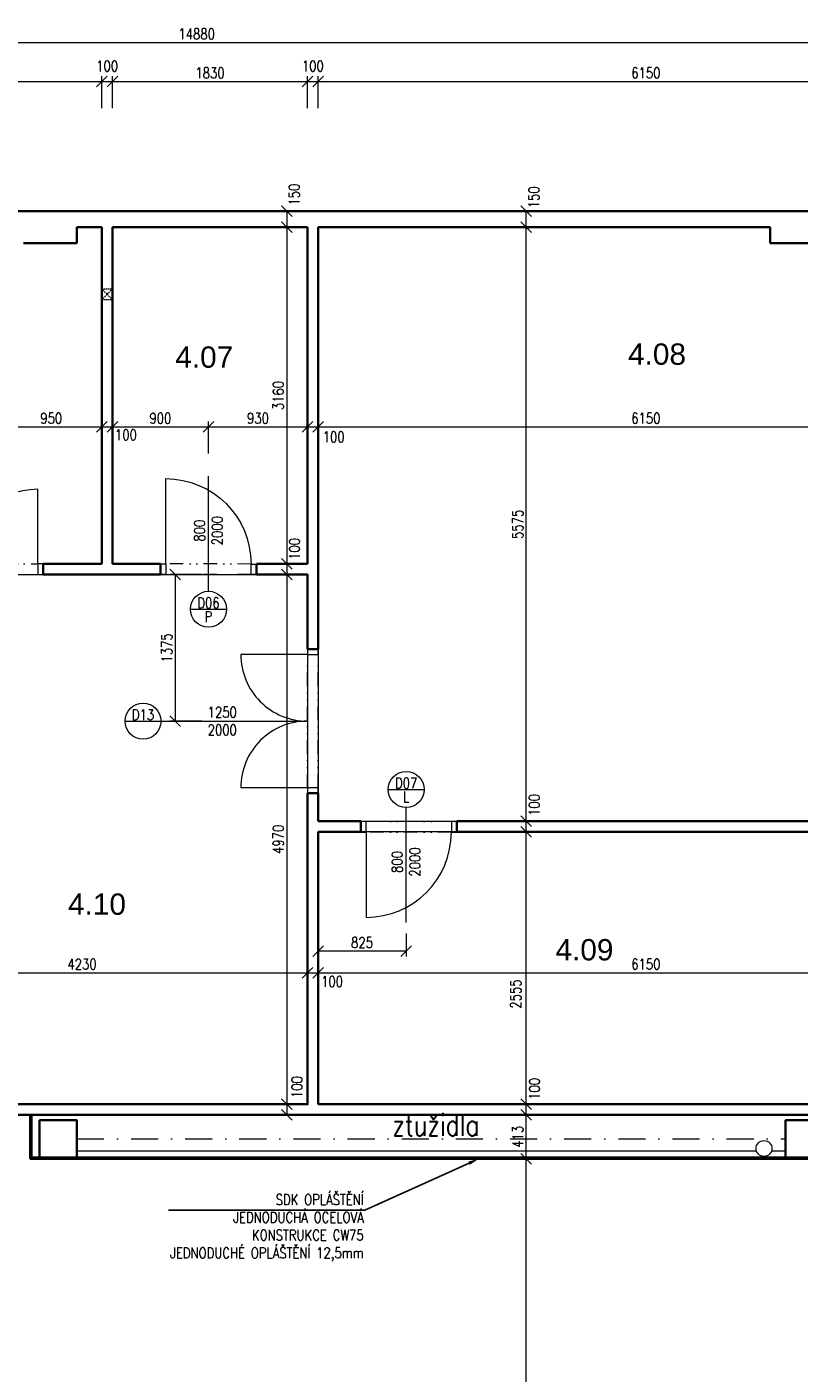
# Model space of a CAD drawing. Header units: millimetres. Extents: x -485339 to 350584, y -1189936 to 0.
# Tile 99 of 256: x -68758 to -61512, y -1149359 to -1136727. Entities that reach past the tile are written whole.
import ezdxf
from ezdxf import colors
from ezdxf.entities.mleader import LeaderData, LeaderLine
from ezdxf.enums import TextEntityAlignment as Align
from ezdxf.math import Vec2, Vec3

# ---------------------------------------------------------------- set-up
doc = ezdxf.new("R2010")
doc.units = ezdxf.units.MM
doc.header["$LTSCALE"] = 10
for name, pattern in [('DASHDOT', [25.4, 12.7, -6.35, 0, -6.35]), ('DASHED', [19.05, 12.7, -6.35]), ('DĚLICÍ2', [15.875, 6.35, -3.175, 0, -3.175, 0, -3.175])]:
    doc.linetypes.add(name, pattern=pattern)
doc.layers.get('Defpoints').update_dxf_attribs({"color": 201})
for name, color, linetype, lineweight in [('1VZT', 150, 'DASHED', 18), ('N_dveře', 10, 'Continuous', 18), ('N_popis', 10, 'Continuous', 18), ('N_popis_otvory', 10, 'Continuous', 18), ('N_čáry_obrys', 10, 'Continuous', 35), ('N_čáry_plné', 10, 'Continuous', 18), ('St__otvory_dveře', 40, 'Continuous', 18), ('St_kóty', 132, 'Continuous', 18), ('St_plocha_místnosti', 250, 'Continuous', 18), ('St_čáry_obrys', 5, 'Continuous', 35), ('St_čáry_osy', 250, 'DASHDOT', 18), ('St_čáry_plné', 250, 'Continuous', 18), ('ZTI_ST_kanalda', 234, 'Continuous', 18)]:
    doc.layers.add(name, color=color, linetype=linetype, lineweight=lineweight)
doc.layers.add('St_plocha_místn', color=140, linetype='Continuous', lineweight=18, plot=False)
doc.styles.add('Andy', font='arial.ttf')
doc.styles.get("Standard").update_dxf_attribs({"font": 'simplex.shx', "width": 0.8})
doc.dimstyles.new('stavebníM50 vnitřní', dxfattribs={"dimtxt": 100, "dimasz": 100, "dimexe": 50, "dimexo": 100, "dimgap": 30, "dimtad": 1, "dimdec": 0, "dimtxsty": 'Standard', "dimblk": 'OBLIQUE', "dimcen": 2.5, "dimclrd": 256, "dimclre": 256, "dimclrt": 256, "dimadec": 0, "dimazin": 0, "dimtfac": 1, "dimtdec": 0, "dimtmove": 2, "dimatfit": 2, "dimldrblk": 'OBLIQUE', "dimfxl": 250, "dimfxlon": 1, "dimlwd": -1, "dimlwe": -1, "dimarcsym": 0})

# ---------------------------------------------------------------- blocks, each defined once
blk = doc.blocks.new('G$CC1796412')
at = {"layer": 'St__otvory_dveře', "color": 0, "ltscale": 2}
blk.add_lwpolyline([(850, 1), (850, 801)], dxfattribs=at)
at = {"layer": 'St__otvory_dveře', "ltscale": 2}
for points in [[(50, 0), (0, 0), (0, -100), (50, -100)], [(900, 1), (850, 1), (850, -99), (900, -99)]]:
    blk.add_lwpolyline(points, close=True, dxfattribs=at)
at = {"layer": 'St__otvory_dveře', "linetype": 'DĚLICÍ2', "ltscale": 2}
for points in [[(50, 0), (850, 1)], [(50, -100), (850, -99)]]:
    blk.add_lwpolyline(points, dxfattribs=at)
at = {"layer": 'St__otvory_dveře', "color": 0, "ltscale": 2}
blk.add_arc((850, 1), 800, 90, 180, dxfattribs=at)
blk = doc.blocks.new('G$CB4A84410')
at = {"layer": 'St__otvory_dveře', "ltscale": 2}
for points in [[(100, -50), (100, 0), (0, 0), (0, -50)], [(101, -800), (101, -750), (1, -750), (1, -800)]]:
    blk.add_lwpolyline(points, close=True, dxfattribs=at)
at = {"layer": 'St__otvory_dveře', "linetype": 'DĚLICÍ2', "ltscale": 2}
for points in [[(0, -50), (1, -750)], [(100, -50), (101, -750)]]:
    blk.add_lwpolyline(points, dxfattribs=at)
at = {"layer": 'St__otvory_dveře', "color": 0, "ltscale": 2}
blk.add_lwpolyline([(101, -750), (801, -750)], dxfattribs=at)
blk.add_arc((101, -750), 700, 0, 90, dxfattribs=at)
blk = doc.blocks.new('G$CCBB459BE')
at = {"layer": 'St__otvory_dveře', "color": 0, "ltscale": 2}
for points in [[(50, 101), (50, 726)], [(1300, 101), (1300, 726)]]:
    blk.add_lwpolyline(points, dxfattribs=at)
at = {"layer": 'St__otvory_dveře', "ltscale": 2}
for points in [[(50, 100), (0, 100), (0, 0), (50, 0)], [(1350, 101), (1300, 101), (1300, 1), (1350, 1)]]:
    blk.add_lwpolyline(points, close=True, dxfattribs=at)
at = {"layer": 'St__otvory_dveře', "linetype": 'DĚLICÍ2', "ltscale": 2}
for points in [[(50, 100), (1300, 101)], [(50, 0), (1300, 1)]]:
    blk.add_lwpolyline(points, dxfattribs=at)
at = {"layer": 'St__otvory_dveře', "color": 0, "ltscale": 2}
for centre, start, end in [((50, 101), 359.9631, 90), ((1300, 101), 90, 180.0369)]:
    blk.add_arc(centre, 625, start, end, dxfattribs=at)
blk = doc.blocks.new('_OBLIQUE')
at = {"color": 0, "linetype": 'ByBlock'}
blk.add_line((-0.5, -0.5), (0.5, 0.5), dxfattribs=at)
blk = doc.blocks.new('*D6544')
at = {"layer": 'Defpoints', "color": 0}
for p in [(-68055, -1137239), (-70355, -1137895), (-68055, -1137895)]:
    blk.add_point(p, dxfattribs=at)
at = {"layer": 'St_kóty'}
for p, q in [((-70355, -1137489), (-70355, -1137189)), ((-70355, -1137239), (-68055, -1137239)), ((-68055, -1137489), (-68055, -1137189))]:
    blk.add_line(p, q, dxfattribs=at)
at = {"layer": 'St_kóty', "linetype": 'ByBlock', "xscale": 100, "yscale": 100, "zscale": 100, "rotation": 180}
blk.add_blockref('_OBLIQUE', (-70355, -1137239), dxfattribs=at)
at = {"layer": 'St_kóty', "linetype": 'ByBlock', "xscale": 100, "yscale": 100, "zscale": 100}
blk.add_blockref('_OBLIQUE', (-68055, -1137239), dxfattribs=at)
at = {"layer": 'St_kóty', "insert": (-69205, -1137159), "char_height": 100, "attachment_point": 5}
blk.add_mtext('2300', dxfattribs=at)
blk = doc.blocks.new('*D6545')
at = {"layer": 'Defpoints', "color": 0}
for p in [(-67955, -1137239), (-68055, -1137895), (-67955, -1137895)]:
    blk.add_point(p, dxfattribs=at)
at = {"layer": 'St_kóty'}
for p, q in [((-68055, -1137489), (-68055, -1137189)), ((-68055, -1137239), (-67955, -1137239)), ((-67955, -1137489), (-67955, -1137189))]:
    blk.add_line(p, q, dxfattribs=at)
at = {"layer": 'St_kóty', "linetype": 'ByBlock', "xscale": 100, "yscale": 100, "zscale": 100, "rotation": 180}
blk.add_blockref('_OBLIQUE', (-68055, -1137239), dxfattribs=at)
at = {"layer": 'St_kóty', "linetype": 'ByBlock', "xscale": 100, "yscale": 100, "zscale": 100}
blk.add_blockref('_OBLIQUE', (-67955, -1137239), dxfattribs=at)
at = {"layer": 'St_kóty', "insert": (-68005, -1137094), "char_height": 100, "attachment_point": 5}
blk.add_mtext('100', dxfattribs=at)
blk = doc.blocks.new('*D6546')
at = {"layer": 'Defpoints', "color": 0}
for p in [(-66125, -1137239), (-67955, -1137895), (-66125, -1137895)]:
    blk.add_point(p, dxfattribs=at)
at = {"layer": 'St_kóty'}
for p, q in [((-67955, -1137489), (-67955, -1137189)), ((-67955, -1137239), (-66125, -1137239)), ((-66125, -1137489), (-66125, -1137189))]:
    blk.add_line(p, q, dxfattribs=at)
at = {"layer": 'St_kóty', "linetype": 'ByBlock', "xscale": 100, "yscale": 100, "zscale": 100, "rotation": 180}
blk.add_blockref('_OBLIQUE', (-67955, -1137239), dxfattribs=at)
at = {"layer": 'St_kóty', "linetype": 'ByBlock', "xscale": 100, "yscale": 100, "zscale": 100}
blk.add_blockref('_OBLIQUE', (-66125, -1137239), dxfattribs=at)
at = {"layer": 'St_kóty', "insert": (-67040, -1137159), "char_height": 100, "attachment_point": 5}
blk.add_mtext('1830', dxfattribs=at)
blk = doc.blocks.new('*D6547')
at = {"layer": 'Defpoints', "color": 0}
for p in [(-66025, -1137239), (-66125, -1137895), (-66025, -1137895)]:
    blk.add_point(p, dxfattribs=at)
at = {"layer": 'St_kóty'}
for p, q in [((-66125, -1137489), (-66125, -1137189)), ((-66125, -1137239), (-66025, -1137239)), ((-66025, -1137489), (-66025, -1137189))]:
    blk.add_line(p, q, dxfattribs=at)
at = {"layer": 'St_kóty', "linetype": 'ByBlock', "xscale": 100, "yscale": 100, "zscale": 100, "rotation": 180}
blk.add_blockref('_OBLIQUE', (-66125, -1137239), dxfattribs=at)
at = {"layer": 'St_kóty', "linetype": 'ByBlock', "xscale": 100, "yscale": 100, "zscale": 100}
blk.add_blockref('_OBLIQUE', (-66025, -1137239), dxfattribs=at)
at = {"layer": 'St_kóty', "insert": (-66075, -1137094), "char_height": 100, "attachment_point": 5}
blk.add_mtext('100', dxfattribs=at)
blk = doc.blocks.new('*D6548')
at = {"layer": 'Defpoints', "color": 0}
for p in [(-59875, -1137239), (-66025, -1137895), (-59875, -1137895)]:
    blk.add_point(p, dxfattribs=at)
at = {"layer": 'St_kóty'}
for p, q in [((-66025, -1137489), (-66025, -1137189)), ((-66025, -1137239), (-59875, -1137239)), ((-59875, -1137489), (-59875, -1137189))]:
    blk.add_line(p, q, dxfattribs=at)
at = {"layer": 'St_kóty', "linetype": 'ByBlock', "xscale": 100, "yscale": 100, "zscale": 100, "rotation": 180}
blk.add_blockref('_OBLIQUE', (-66025, -1137239), dxfattribs=at)
at = {"layer": 'St_kóty', "linetype": 'ByBlock', "xscale": 100, "yscale": 100, "zscale": 100}
blk.add_blockref('_OBLIQUE', (-59875, -1137239), dxfattribs=at)
at = {"layer": 'St_kóty', "insert": (-62950, -1137159), "char_height": 100, "attachment_point": 5}
blk.add_mtext('6150', dxfattribs=at)
blk = doc.blocks.new('*D6557')
at = {"layer": 'Defpoints', "color": 0}
for p in [(-59725, -1136873), (-74605, -1138141), (-59725, -1138141)]:
    blk.add_point(p, dxfattribs=at)
at = {"layer": 'St_kóty'}
for p, q in [((-74605, -1137123), (-74605, -1136823)), ((-74605, -1136873), (-59725, -1136873)), ((-59725, -1137123), (-59725, -1136823))]:
    blk.add_line(p, q, dxfattribs=at)
at = {"layer": 'St_kóty', "linetype": 'ByBlock', "xscale": 100, "yscale": 100, "zscale": 100, "rotation": 180}
blk.add_blockref('_OBLIQUE', (-74605, -1136873), dxfattribs=at)
at = {"layer": 'St_kóty', "linetype": 'ByBlock', "xscale": 100, "yscale": 100, "zscale": 100}
blk.add_blockref('_OBLIQUE', (-59725, -1136873), dxfattribs=at)
at = {"layer": 'St_kóty', "insert": (-67165, -1136793), "char_height": 100, "attachment_point": 5}
blk.add_mtext('14880', dxfattribs=at)
blk = doc.blocks.new('*D6596')
at = {"layer": 'Defpoints', "color": 0}
for p in [(-68055, -1140479), (-69005, -1140942), (-68055, -1141766)]:
    blk.add_point(p, dxfattribs=at)
at = {"layer": 'St_kóty'}
for p, q in [((-69005, -1140729), (-69005, -1140429)), ((-69005, -1140479), (-68055, -1140479)), ((-68055, -1140729), (-68055, -1140429))]:
    blk.add_line(p, q, dxfattribs=at)
at = {"layer": 'St_kóty', "linetype": 'ByBlock', "xscale": 100, "yscale": 100, "zscale": 100, "rotation": 180}
blk.add_blockref('_OBLIQUE', (-69005, -1140479), dxfattribs=at)
at = {"layer": 'St_kóty', "linetype": 'ByBlock', "xscale": 100, "yscale": 100, "zscale": 100}
blk.add_blockref('_OBLIQUE', (-68055, -1140479), dxfattribs=at)
at = {"layer": 'St_kóty', "insert": (-68530, -1140399), "char_height": 100, "attachment_point": 5}
blk.add_mtext('950', dxfattribs=at)
blk = doc.blocks.new('*D6597')
at = {"layer": 'Defpoints', "color": 0}
for p in [(-67955, -1140479), (-68055, -1141766), (-67955, -1141766)]:
    blk.add_point(p, dxfattribs=at)
at = {"layer": 'St_kóty'}
for p, q in [((-68055, -1140729), (-68055, -1140429)), ((-68055, -1140479), (-67955, -1140479)), ((-67955, -1140729), (-67955, -1140429))]:
    blk.add_line(p, q, dxfattribs=at)
at = {"layer": 'St_kóty', "linetype": 'ByBlock', "xscale": 100, "yscale": 100, "zscale": 100, "rotation": 180}
blk.add_blockref('_OBLIQUE', (-68055, -1140479), dxfattribs=at)
at = {"layer": 'St_kóty', "linetype": 'ByBlock', "xscale": 100, "yscale": 100, "zscale": 100}
blk.add_blockref('_OBLIQUE', (-67955, -1140479), dxfattribs=at)
at = {"layer": 'St_kóty', "insert": (-67829, -1140555), "char_height": 100, "attachment_point": 5}
blk.add_mtext('100', dxfattribs=at)
blk = doc.blocks.new('*D6598')
at = {"layer": 'Defpoints', "color": 0}
for p in [(-67055, -1140479), (-67055, -1140942), (-67955, -1141766)]:
    blk.add_point(p, dxfattribs=at)
at = {"layer": 'St_kóty'}
for p, q in [((-67955, -1140729), (-67955, -1140429)), ((-67955, -1140479), (-67055, -1140479)), ((-67055, -1140729), (-67055, -1140429))]:
    blk.add_line(p, q, dxfattribs=at)
at = {"layer": 'St_kóty', "linetype": 'ByBlock', "xscale": 100, "yscale": 100, "zscale": 100, "rotation": 180}
blk.add_blockref('_OBLIQUE', (-67955, -1140479), dxfattribs=at)
at = {"layer": 'St_kóty', "linetype": 'ByBlock', "xscale": 100, "yscale": 100, "zscale": 100}
blk.add_blockref('_OBLIQUE', (-67055, -1140479), dxfattribs=at)
at = {"layer": 'St_kóty', "insert": (-67505, -1140399), "char_height": 100, "attachment_point": 5}
blk.add_mtext('900', dxfattribs=at)
blk = doc.blocks.new('*D6599')
at = {"layer": 'Defpoints', "color": 0}
for p in [(-66125, -1140479), (-67055, -1140942), (-66125, -1141766)]:
    blk.add_point(p, dxfattribs=at)
at = {"layer": 'St_kóty'}
for p, q in [((-67055, -1140729), (-67055, -1140429)), ((-67055, -1140479), (-66125, -1140479)), ((-66125, -1140729), (-66125, -1140429))]:
    blk.add_line(p, q, dxfattribs=at)
at = {"layer": 'St_kóty', "linetype": 'ByBlock', "xscale": 100, "yscale": 100, "zscale": 100, "rotation": 180}
blk.add_blockref('_OBLIQUE', (-67055, -1140479), dxfattribs=at)
at = {"layer": 'St_kóty', "linetype": 'ByBlock', "xscale": 100, "yscale": 100, "zscale": 100}
blk.add_blockref('_OBLIQUE', (-66125, -1140479), dxfattribs=at)
at = {"layer": 'St_kóty', "insert": (-66590, -1140399), "char_height": 100, "attachment_point": 5}
blk.add_mtext('930', dxfattribs=at)
blk = doc.blocks.new('*D6600')
at = {"layer": 'Defpoints', "color": 0}
for p in [(-66025, -1140479), (-66125, -1141766), (-66025, -1141766)]:
    blk.add_point(p, dxfattribs=at)
at = {"layer": 'St_kóty'}
for p, q in [((-66125, -1140729), (-66125, -1140429)), ((-66125, -1140479), (-66025, -1140479)), ((-66025, -1140729), (-66025, -1140429))]:
    blk.add_line(p, q, dxfattribs=at)
at = {"layer": 'St_kóty', "linetype": 'ByBlock', "xscale": 100, "yscale": 100, "zscale": 100, "rotation": 180}
blk.add_blockref('_OBLIQUE', (-66125, -1140479), dxfattribs=at)
at = {"layer": 'St_kóty', "linetype": 'ByBlock', "xscale": 100, "yscale": 100, "zscale": 100}
blk.add_blockref('_OBLIQUE', (-66025, -1140479), dxfattribs=at)
at = {"layer": 'St_kóty', "insert": (-65880, -1140575), "char_height": 100, "attachment_point": 5}
blk.add_mtext('100', dxfattribs=at)
blk = doc.blocks.new('*D6601')
at = {"layer": 'Defpoints', "color": 0}
for p in [(-59875, -1140479), (-59875, -1141031), (-66025, -1141766)]:
    blk.add_point(p, dxfattribs=at)
at = {"layer": 'St_kóty'}
for p, q in [((-66025, -1140729), (-66025, -1140429)), ((-66025, -1140479), (-59875, -1140479)), ((-59875, -1140729), (-59875, -1140429))]:
    blk.add_line(p, q, dxfattribs=at)
at = {"layer": 'St_kóty', "linetype": 'ByBlock', "xscale": 100, "yscale": 100, "zscale": 100, "rotation": 180}
blk.add_blockref('_OBLIQUE', (-66025, -1140479), dxfattribs=at)
at = {"layer": 'St_kóty', "linetype": 'ByBlock', "xscale": 100, "yscale": 100, "zscale": 100}
blk.add_blockref('_OBLIQUE', (-59875, -1140479), dxfattribs=at)
at = {"layer": 'St_kóty', "insert": (-62950, -1140399), "char_height": 100, "attachment_point": 5}
blk.add_mtext('6150', dxfattribs=at)
blk = doc.blocks.new('*D6604')
at = {"layer": 'Defpoints', "color": 0}
for p in [(-70355, -1145396), (-66125, -1145602), (-66125, -1146836)]:
    blk.add_point(p, dxfattribs=at)
at = {"layer": 'St_kóty'}
for p, q in [((-70355, -1145496), (-70355, -1145652)), ((-70355, -1145602), (-66125, -1145602)), ((-66125, -1145852), (-66125, -1145552))]:
    blk.add_line(p, q, dxfattribs=at)
at = {"layer": 'St_kóty', "linetype": 'ByBlock', "xscale": 100, "yscale": 100, "zscale": 100, "rotation": 180}
blk.add_blockref('_OBLIQUE', (-70355, -1145602), dxfattribs=at)
at = {"layer": 'St_kóty', "linetype": 'ByBlock', "xscale": 100, "yscale": 100, "zscale": 100}
blk.add_blockref('_OBLIQUE', (-66125, -1145602), dxfattribs=at)
at = {"layer": 'St_kóty', "insert": (-68240, -1145522), "char_height": 100, "attachment_point": 5}
blk.add_mtext('4230', dxfattribs=at)
blk = doc.blocks.new('*D6605')
at = {"layer": 'Defpoints', "color": 0}
for p in [(-66025, -1145602), (-66125, -1146836), (-66025, -1146836)]:
    blk.add_point(p, dxfattribs=at)
at = {"layer": 'St_kóty'}
for p, q in [((-66125, -1145852), (-66125, -1145552)), ((-66125, -1145602), (-66025, -1145602)), ((-66025, -1145852), (-66025, -1145552))]:
    blk.add_line(p, q, dxfattribs=at)
at = {"layer": 'St_kóty', "linetype": 'ByBlock', "xscale": 100, "yscale": 100, "zscale": 100, "rotation": 180}
blk.add_blockref('_OBLIQUE', (-66125, -1145602), dxfattribs=at)
at = {"layer": 'St_kóty', "linetype": 'ByBlock', "xscale": 100, "yscale": 100, "zscale": 100}
blk.add_blockref('_OBLIQUE', (-66025, -1145602), dxfattribs=at)
at = {"layer": 'St_kóty', "insert": (-65894, -1145685), "char_height": 100, "attachment_point": 5}
blk.add_mtext('100', dxfattribs=at)
blk = doc.blocks.new('*D6606')
at = {"layer": 'Defpoints', "color": 0}
for p in [(-59875, -1145602), (-66025, -1146836), (-59875, -1146836)]:
    blk.add_point(p, dxfattribs=at)
at = {"layer": 'St_kóty'}
for p, q in [((-66025, -1145852), (-66025, -1145552)), ((-66025, -1145602), (-59875, -1145602)), ((-59875, -1145852), (-59875, -1145552))]:
    blk.add_line(p, q, dxfattribs=at)
at = {"layer": 'St_kóty', "linetype": 'ByBlock', "xscale": 100, "yscale": 100, "zscale": 100, "rotation": 180}
blk.add_blockref('_OBLIQUE', (-66025, -1145602), dxfattribs=at)
at = {"layer": 'St_kóty', "linetype": 'ByBlock', "xscale": 100, "yscale": 100, "zscale": 100}
blk.add_blockref('_OBLIQUE', (-59875, -1145602), dxfattribs=at)
at = {"layer": 'St_kóty', "insert": (-62950, -1145522), "char_height": 100, "attachment_point": 5}
blk.add_mtext('6150', dxfattribs=at)
blk = doc.blocks.new('*D6608')
at = {"layer": 'Defpoints', "color": 0}
for p in [(-66025, -1145133), (-65200, -1145133), (-66025, -1145399)]:
    blk.add_point(p, dxfattribs=at)
at = {"layer": 'St_kóty'}
for p, q in [((-66025, -1145233), (-66025, -1145449)), ((-65200, -1145233), (-65200, -1145449)), ((-65200, -1145399), (-66025, -1145399))]:
    blk.add_line(p, q, dxfattribs=at)
at = {"layer": 'St_kóty', "linetype": 'ByBlock', "xscale": 100, "yscale": 100, "zscale": 100, "rotation": 180}
blk.add_blockref('_OBLIQUE', (-66025, -1145399), dxfattribs=at)
at = {"layer": 'St_kóty', "linetype": 'ByBlock', "xscale": 100, "yscale": 100, "zscale": 100}
blk.add_blockref('_OBLIQUE', (-65200, -1145399), dxfattribs=at)
at = {"layer": 'St_kóty', "insert": (-65613, -1145319), "char_height": 100, "attachment_point": 5}
blk.add_mtext('825', dxfattribs=at)
blk = doc.blocks.new('*D6614')
at = {"layer": 'Defpoints', "color": 0}
for p in [(-64072, -1146836), (-62981, -1146836), (-64072, -1146936)]:
    blk.add_point(p, dxfattribs=at)
at = {"layer": 'St_kóty'}
for p, q in [((-63822, -1146836), (-64122, -1146836)), ((-64072, -1146936), (-64072, -1146836)), ((-64172, -1146936), (-64122, -1146936))]:
    blk.add_line(p, q, dxfattribs=at)
at = {"layer": 'St_kóty', "linetype": 'ByBlock', "xscale": 100, "yscale": 100, "zscale": 100}
for p, rotation in [((-64072, -1146836), 90), ((-64072, -1146936), 270)]:
    blk.add_blockref('_OBLIQUE', p, dxfattribs=dict(at, rotation=rotation))
at = {"layer": 'St_kóty', "insert": (-63995, -1146692), "char_height": 100, "attachment_point": 5, "rotation": 90}
blk.add_mtext('100', dxfattribs=at)
blk = doc.blocks.new('*D6615')
at = {"layer": 'Defpoints', "color": 0}
for p in [(-64725, -1144281), (-64072, -1144281), (-62981, -1146836)]:
    blk.add_point(p, dxfattribs=at)
at = {"layer": 'St_kóty'}
for p, q in [((-64322, -1144281), (-64022, -1144281)), ((-64072, -1146836), (-64072, -1144281)), ((-63822, -1146836), (-64122, -1146836))]:
    blk.add_line(p, q, dxfattribs=at)
at = {"layer": 'St_kóty', "linetype": 'ByBlock', "xscale": 100, "yscale": 100, "zscale": 100}
for p, rotation in [((-64072, -1144281), 90), ((-64072, -1146836), 270)]:
    blk.add_blockref('_OBLIQUE', p, dxfattribs=dict(at, rotation=rotation))
at = {"layer": 'St_kóty', "insert": (-64171, -1145802), "char_height": 100, "attachment_point": 5, "rotation": 90}
blk.add_mtext('2555', dxfattribs=at)
blk = doc.blocks.new('*D6616')
at = {"layer": 'Defpoints', "color": 0}
for p in [(-64725, -1144181), (-64072, -1144181), (-64725, -1144281)]:
    blk.add_point(p, dxfattribs=at)
at = {"layer": 'St_kóty'}
for p, q in [((-64322, -1144181), (-64022, -1144181)), ((-64072, -1144281), (-64072, -1144181)), ((-64322, -1144281), (-64022, -1144281))]:
    blk.add_line(p, q, dxfattribs=at)
at = {"layer": 'St_kóty', "linetype": 'ByBlock', "xscale": 100, "yscale": 100, "zscale": 100}
for p, rotation in [((-64072, -1144181), 90), ((-64072, -1144281), 270)]:
    blk.add_blockref('_OBLIQUE', p, dxfattribs=dict(at, rotation=rotation))
at = {"layer": 'St_kóty', "insert": (-63997, -1144029), "char_height": 100, "attachment_point": 5, "rotation": 90}
blk.add_mtext('100', dxfattribs=at)
blk = doc.blocks.new('*D6617')
at = {"layer": 'Defpoints', "color": 0}
for p in [(-64725, -1138606), (-64072, -1138606), (-64725, -1144181)]:
    blk.add_point(p, dxfattribs=at)
at = {"layer": 'St_kóty'}
for p, q in [((-64322, -1138606), (-64022, -1138606)), ((-64072, -1144181), (-64072, -1138606)), ((-64322, -1144181), (-64022, -1144181))]:
    blk.add_line(p, q, dxfattribs=at)
at = {"layer": 'St_kóty', "linetype": 'ByBlock', "xscale": 100, "yscale": 100, "zscale": 100}
for p, rotation in [((-64072, -1138606), 90), ((-64072, -1144181), 270)]:
    blk.add_blockref('_OBLIQUE', p, dxfattribs=dict(at, rotation=rotation))
at = {"layer": 'St_kóty', "insert": (-64152, -1141394), "char_height": 100, "attachment_point": 5, "rotation": 90}
blk.add_mtext('5575', dxfattribs=at)
blk = doc.blocks.new('*D6618')
at = {"layer": 'Defpoints', "color": 0}
for p in [(-64725, -1138456), (-64072, -1138456), (-64725, -1138606)]:
    blk.add_point(p, dxfattribs=at)
at = {"layer": 'St_kóty'}
for p, q in [((-64322, -1138456), (-64022, -1138456)), ((-64072, -1138606), (-64072, -1138456)), ((-64322, -1138606), (-64022, -1138606))]:
    blk.add_line(p, q, dxfattribs=at)
at = {"layer": 'St_kóty', "linetype": 'ByBlock', "xscale": 100, "yscale": 100, "zscale": 100}
for p, rotation in [((-64072, -1138456), 90), ((-64072, -1138606), 270)]:
    blk.add_blockref('_OBLIQUE', p, dxfattribs=dict(at, rotation=rotation))
at = {"layer": 'St_kóty', "insert": (-64000, -1138326), "char_height": 100, "attachment_point": 5, "rotation": 90}
blk.add_mtext('150', dxfattribs=at)
blk = doc.blocks.new('*D6619')
at = {"layer": 'Defpoints', "color": 0}
for p in [(-67190, -1138456), (-67190, -1138606), (-66320, -1138606)]:
    blk.add_point(p, dxfattribs=at)
at = {"layer": 'St_kóty'}
for p, q in [((-66570, -1138456), (-66270, -1138456)), ((-66320, -1138456), (-66320, -1138606)), ((-66570, -1138606), (-66270, -1138606))]:
    blk.add_line(p, q, dxfattribs=at)
at = {"layer": 'St_kóty', "linetype": 'ByBlock', "xscale": 100, "yscale": 100, "zscale": 100}
for p, rotation in [((-66320, -1138456), 90), ((-66320, -1138606), 270)]:
    blk.add_blockref('_OBLIQUE', p, dxfattribs=dict(at, rotation=rotation))
at = {"layer": 'St_kóty', "insert": (-66249, -1138300), "char_height": 100, "attachment_point": 5, "rotation": 90}
blk.add_mtext('150', dxfattribs=at)
blk = doc.blocks.new('*D6620')
at = {"layer": 'Defpoints', "color": 0}
for p in [(-67190, -1138606), (-66320, -1141766), (-66125, -1141766)]:
    blk.add_point(p, dxfattribs=at)
at = {"layer": 'St_kóty'}
for p, q in [((-66570, -1138606), (-66270, -1138606)), ((-66320, -1138606), (-66320, -1141766)), ((-66225, -1141766), (-66370, -1141766))]:
    blk.add_line(p, q, dxfattribs=at)
at = {"layer": 'St_kóty', "linetype": 'ByBlock', "xscale": 100, "yscale": 100, "zscale": 100}
for p, rotation in [((-66320, -1138606), 90), ((-66320, -1141766), 270)]:
    blk.add_blockref('_OBLIQUE', p, dxfattribs=dict(at, rotation=rotation))
at = {"layer": 'St_kóty', "insert": (-66400, -1140186), "char_height": 100, "attachment_point": 5, "rotation": 90}
blk.add_mtext('3160', dxfattribs=at)
blk = doc.blocks.new('*D6621')
at = {"layer": 'Defpoints', "color": 0}
for p in [(-66125, -1141766), (-66320, -1141866), (-66125, -1141866)]:
    blk.add_point(p, dxfattribs=at)
at = {"layer": 'St_kóty'}
for p, q in [((-66225, -1141766), (-66370, -1141766)), ((-66320, -1141766), (-66320, -1141866)), ((-66225, -1141866), (-66370, -1141866))]:
    blk.add_line(p, q, dxfattribs=at)
at = {"layer": 'St_kóty', "linetype": 'ByBlock', "xscale": 100, "yscale": 100, "zscale": 100}
for p, rotation in [((-66320, -1141766), 90), ((-66320, -1141866), 270)]:
    blk.add_blockref('_OBLIQUE', p, dxfattribs=dict(at, rotation=rotation))
at = {"layer": 'St_kóty', "insert": (-66247, -1141625), "char_height": 100, "attachment_point": 5, "rotation": 90}
blk.add_mtext('100', dxfattribs=at)
blk = doc.blocks.new('*D6622')
at = {"layer": 'Defpoints', "color": 0}
for p in [(-66125, -1141866), (-66320, -1146836), (-66125, -1146836)]:
    blk.add_point(p, dxfattribs=at)
at = {"layer": 'St_kóty'}
for p, q in [((-66225, -1141866), (-66370, -1141866)), ((-66320, -1141866), (-66320, -1146836)), ((-66225, -1146836), (-66370, -1146836))]:
    blk.add_line(p, q, dxfattribs=at)
at = {"layer": 'St_kóty', "linetype": 'ByBlock', "xscale": 100, "yscale": 100, "zscale": 100}
for p, rotation in [((-66320, -1141866), 90), ((-66320, -1146836), 270)]:
    blk.add_blockref('_OBLIQUE', p, dxfattribs=dict(at, rotation=rotation))
at = {"layer": 'St_kóty', "insert": (-66400, -1144351), "char_height": 100, "attachment_point": 5, "rotation": 90}
blk.add_mtext('4970', dxfattribs=at)
blk = doc.blocks.new('*D6623')
at = {"layer": 'Defpoints', "color": 0}
for p in [(-66125, -1146836), (-66320, -1146936), (-66125, -1146936)]:
    blk.add_point(p, dxfattribs=at)
at = {"layer": 'St_kóty'}
for p, q in [((-66225, -1146836), (-66370, -1146836)), ((-66320, -1146836), (-66320, -1146936)), ((-66225, -1146936), (-66370, -1146936))]:
    blk.add_line(p, q, dxfattribs=at)
at = {"layer": 'St_kóty', "linetype": 'ByBlock', "xscale": 100, "yscale": 100, "zscale": 100}
for p, rotation in [((-66320, -1146836), 90), ((-66320, -1146936), 270)]:
    blk.add_blockref('_OBLIQUE', p, dxfattribs=dict(at, rotation=rotation))
at = {"layer": 'St_kóty', "insert": (-66225, -1146676), "char_height": 100, "attachment_point": 5, "rotation": 90}
blk.add_mtext('100', dxfattribs=at)
blk = doc.blocks.new('*D6624')
at = {"layer": 'Defpoints', "color": 0}
for p in [(-66125, -1141866), (-67366, -1143241), (-66495, -1143241)]:
    blk.add_point(p, dxfattribs=at)
at = {"layer": 'St_kóty'}
for p, q in [((-67116, -1141866), (-67416, -1141866)), ((-67366, -1141866), (-67366, -1143241)), ((-67116, -1143241), (-67416, -1143241))]:
    blk.add_line(p, q, dxfattribs=at)
at = {"layer": 'St_kóty', "linetype": 'ByBlock', "xscale": 100, "yscale": 100, "zscale": 100}
for p, rotation in [((-67366, -1141866), 90), ((-67366, -1143241), 270)]:
    blk.add_blockref('_OBLIQUE', p, dxfattribs=dict(at, rotation=rotation))
at = {"layer": 'St_kóty', "insert": (-67446, -1142554), "char_height": 100, "attachment_point": 5, "rotation": 90}
blk.add_mtext('1375', dxfattribs=at)
blk = doc.blocks.new('*D7585')
at = {"layer": 'Defpoints', "color": 0}
for p in [(-64072, -1147349), (-64072, -1147349), (-61812, -1156903)]:
    blk.add_point(p, dxfattribs=at)
at = {"layer": 'St_kóty'}
for p, q in [((-64172, -1147349), (-64122, -1147349)), ((-64072, -1156903), (-64072, -1147349)), ((-63822, -1156903), (-64122, -1156903))]:
    blk.add_line(p, q, dxfattribs=at)
at = {"layer": 'St_kóty', "linetype": 'ByBlock', "xscale": 100, "yscale": 100, "zscale": 100}
for p, rotation in [((-64072, -1147349), 90), ((-64072, -1156903), 270)]:
    blk.add_blockref('_OBLIQUE', p, dxfattribs=dict(at, rotation=rotation))
at = {"layer": 'St_kóty', "insert": (-64152, -1151907), "char_height": 100, "attachment_point": 5, "rotation": 90}
blk.add_mtext('9555', dxfattribs=at)
blk = doc.blocks.new('*D7586')
at = {"layer": 'Defpoints', "color": 0}
for p in [(-64072, -1146936), (-64072, -1146936), (-64072, -1147349)]:
    blk.add_point(p, dxfattribs=at)
at = {"layer": 'St_kóty'}
for p, q in [((-64172, -1146936), (-64122, -1146936)), ((-64072, -1147349), (-64072, -1146936)), ((-64172, -1147349), (-64122, -1147349))]:
    blk.add_line(p, q, dxfattribs=at)
at = {"layer": 'St_kóty', "linetype": 'ByBlock', "xscale": 100, "yscale": 100, "zscale": 100}
for p, rotation in [((-64072, -1146936), 90), ((-64072, -1147349), 270)]:
    blk.add_blockref('_OBLIQUE', p, dxfattribs=dict(at, rotation=rotation))
at = {"layer": 'St_kóty', "insert": (-64152, -1147142), "char_height": 100, "attachment_point": 5, "rotation": 90}
blk.add_mtext('413', dxfattribs=at)

msp = doc.modelspace()

# ---------------------------------------------------------------- linework, layer by layer
at = {"layer": '1VZT', "ltscale": 0.1}
msp.add_lwpolyline([(-68054.9, -1139285.5), (-67954.9, -1139285.5), (-68054.9, -1139185.5), (-67954.9, -1139185.5)], close=True, dxfattribs=at)
at = {"layer": 'N_popis_otvory'}
for points in [[(-67054.9, -1142023.4), (-67054.9, -1140942.2)], [(-67499.5, -1143241.2), (-66125.3, -1143241.2)], [(-65200.4, -1145132.5), (-65200.4, -1144051.2)]]:
    msp.add_lwpolyline(points, dxfattribs=at)
for centre in [(-67054.8, -1142192), (-67668.5, -1143241.2), (-65199, -1143882.4)]:
    msp.add_circle(centre, 169, dxfattribs=at)
at = {"layer": 'N_čáry_obrys'}
for points in [[(-68726.6, -1146936.2), (-68726.6, -1147348.7), (-59936.3, -1147348.7)], [(-68714.1, -1146936.2), (-68714.1, -1147336.2), (-59936.3, -1147336.2)]]:
    msp.add_lwpolyline(points, dxfattribs=at)
at = {"layer": 'N_čáry_plné'}
for points in [[(-67223.8, -1142192), (-66885.8, -1142192)], [(-67837.5, -1143241.2), (-67499.5, -1143241.2)], [(-65367.9, -1143882.4), (-65030, -1143882.4)]]:
    msp.add_lwpolyline(points, dxfattribs=at)
at = {"layer": 'N_čáry_plné', "ltscale": 2}
for points in [[(-68289.1, -1147273.7), (-61913.2, -1147273.7)], [(-61769.7, -1147273.7), (-61639.1, -1147273.7)]]:
    msp.add_lwpolyline(points, dxfattribs=at)
at = {"layer": 'St_plocha_místn'}
for points in [[(-59937.9, -1138606.2), (-61284.9, -1138606.2), (-61284.9, -1138756.2), (-61784.9, -1138756.2), (-61784.9, -1138606.2), (-66024.9, -1138606.2), (-66024.9, -1144181.2), (-59937.9, -1144181.2)], [(-66124.9, -1146836.2), (-70354.9, -1146836.2), (-70354.9, -1141866.2), (-66124.9, -1141866.2)], [(-66024.9, -1146836.2), (-59937.9, -1146836.2), (-59938.1, -1144281.2), (-66024.9, -1144281.2)], [(-70291.9, -1156903.2), (-59936.3, -1156903.2), (-59936.3, -1147348.7), (-68726.6, -1147348.7), (-68726.6, -1146936.2), (-70354.9, -1146936.2), (-70354.9, -1152793.7), (-70291.9, -1152793.7)]]:
    msp.add_lwpolyline(points, close=True, dxfattribs=at)
at = {"layer": 'St_čáry_obrys', "ltscale": 2}
for p, q in [((-66024.9, -1143916.2), (-66024.9, -1144181.2)), ((-65624.9, -1144181.2), (-65624.9, -1144281.2)), ((-64724.9, -1144181.2), (-64724.9, -1144281.2)), ((-66024.9, -1144281.2), (-66024.9, -1146836.2))]:
    msp.add_line(p, q, dxfattribs=at)
for points in [[(-59774.9, -1138456.2), (-74604.9, -1138456.2)], [(-68289.1, -1138606.2), (-68054.9, -1138606.2)], [(-68289.1, -1138606.2), (-68289.1, -1138756.2)], [(-68054.9, -1138606.2), (-68054.9, -1141766.2)], [(-67954.9, -1138606.2), (-67954.9, -1141766.2)], [(-67954.9, -1138606.2), (-66124.9, -1138606.2)], [(-66124.9, -1141766.2), (-66124.9, -1138606.2)], [(-66024.9, -1138606.2), (-61784.9, -1138606.2)], [(-66024.9, -1138606.2), (-66024.9, -1142566.2)], [(-61784.9, -1138606.2), (-61784.9, -1138756.2)], [(-68789.1, -1138756.2), (-68289.1, -1138756.2)], [(-61784.9, -1138756.2), (-61284.9, -1138756.2)], [(-68604.9, -1141766.2), (-68604.9, -1141866.2)], [(-68604.9, -1141766.2), (-68054.9, -1141766.2)], [(-67954.9, -1141766.2), (-67504.9, -1141766.2)], [(-67504.9, -1141766.2), (-67504.9, -1141866.2)], [(-66604.9, -1141766.2), (-66604.9, -1141866.2)], [(-66604.9, -1141766.2), (-66124.9, -1141766.2)], [(-68604.9, -1141866.2), (-67504.9, -1141866.2)], [(-66604.9, -1141866.2), (-66124.9, -1141866.2), (-66124.9, -1142566.2)], [(-66124.9, -1142566.2), (-66024.9, -1142566.2)], [(-66124.9, -1143916.2), (-66124.9, -1146836.2), (-68954.9, -1146836.2)], [(-66124.9, -1143916.2), (-66024.9, -1143916.2)], [(-65624.9, -1144181.2), (-66024.9, -1144181.2)], [(-59774.9, -1144181.2), (-64724.9, -1144181.2)], [(-65624.9, -1144281.2), (-66024.9, -1144281.2)], [(-59774.9, -1144281.2), (-64724.9, -1144281.2)], [(-59937.9, -1146836.2), (-66024.9, -1146836.2)], [(-59936.3, -1146936.2), (-68954.9, -1146936.2)]]:
    msp.add_lwpolyline(points, dxfattribs=at)
for points in [[(-68289.1, -1147336.2), (-68289.1, -1146986.2), (-68639.1, -1146986.2), (-68639.1, -1147336.2)], [(-61289.1, -1147336.2), (-61289.1, -1146986.2), (-61639.1, -1146986.2), (-61639.1, -1147336.2)]]:
    msp.add_lwpolyline(points, close=True, dxfattribs=at)
at = {"layer": 'St_čáry_osy', "ltscale": 2}
msp.add_lwpolyline([(-68289.1, -1147161.2), (-61639.1, -1147161.2)], dxfattribs=at)
at = {"layer": 'ZTI_ST_kanalda', "ltscale": 2}
msp.add_circle((-61841.5, -1147251.8), 75, dxfattribs=at)

# ---------------------------------------------------------------- block references
at = {"layer": 'N_dveře', "ltscale": 2, "xscale": -1}
msp.add_blockref('G$CC1796412', (-66604.9, -1141767), dxfattribs=at)
at = {"layer": 'N_dveře', "ltscale": 2}
for name, p, rotation in [('G$CB4A84410', (-69404.9, -1141867), 90), ('G$CCBB459BE', (-66024.9, -1143916.2), 90), ('G$CC1796412', (-64724.9, -1144282), 180)]:
    msp.add_blockref(name, p, dxfattribs=dict(at, rotation=rotation))

# ---------------------------------------------------------------- texts
at = {"layer": 'N_popis_otvory', "width": 0.8}
for s, p in [('D06', (-67054.8, -1142132.1)), ('P', (-67054.8, -1142261.8)), ('D13', (-67668.5, -1143181.3)), ('D07', (-65199, -1143822.6)), ('L', (-65199, -1143952.3))]:
    msp.add_text(s, height=100, dxfattribs=at).set_placement(p, align=Align.MIDDLE_CENTER)
at = {"layer": 'N_popis_otvory', "char_height": 100, "width": 1342.526, "attachment_point": 5, "rotation": 90}
for insert in [(-67054.9, -1141455), (-65200.4, -1144564.1)]:
    msp.add_mtext('800\\P2000', dxfattribs=dict(at, insert=insert))
at = {"layer": 'N_popis_otvory', "insert": (-66925.2, -1143241.2), "char_height": 100, "width": 1342.526, "attachment_point": 5}
msp.add_mtext('1250\\P2000', dxfattribs=at)
at = {"layer": 'St_plocha_místnosti', "ltscale": 2, "style": 'Andy'}
for s, p in [('4.07', (-67365.9, -1139925.4)), ('4.08', (-63117.1, -1139897.4)), ('4.10', (-68372.2, -1145058.8)), ('4.09', (-63798, -1145486.7))]:
    msp.add_text(s, height=200, dxfattribs=at).set_placement(p)
at = {"layer": 'St_čáry_plné', "ltscale": 2, "width": 0.8}
msp.add_text('ztužidla', height=200, dxfattribs=at).set_placement((-65329, -1147131.8))

# ---------------------------------------------------------------- dimensions: what is measured, and where the dimension line sits
at = {"layer": 'St_kóty'}
for base, p1, p2, picture, middle in [((-59724.9, -1136872.7), (-74604.9, -1138141.3), (-59724.9, -1138141.3), '*D6557', (-67164.9, -1136792.7)), ((-68054.9, -1137238.8), (-70354.9, -1137894.5), (-68054.9, -1137894.5), '*D6544', (-69204.9, -1137158.8)), ((-67954.9, -1137238.8), (-68054.9, -1137894.5), (-67954.9, -1137894.5), '*D6545', (-68004.9, -1137093.8)), ((-66124.9, -1137238.8), (-67954.9, -1137894.5), (-66124.9, -1137894.5), '*D6546', (-67039.9, -1137158.8)), ((-66024.9, -1137238.8), (-66124.9, -1137894.5), (-66024.9, -1137894.5), '*D6547', (-66074.9, -1137093.8)), ((-59874.9, -1137238.8), (-66024.9, -1137894.5), (-59874.9, -1137894.5), '*D6548', (-62949.9, -1137158.8)), ((-68054.9, -1140478.5), (-69004.9, -1140942.2), (-68054.9, -1141766.2), '*D6596', (-68529.9, -1140398.5)), ((-67054.9, -1140478.5), (-67954.9, -1141766.2), (-67054.9, -1140942.2), '*D6598', (-67504.9, -1140398.5)), ((-66124.9, -1140478.5), (-67054.9, -1140942.2), (-66124.9, -1141766.2), '*D6599', (-66589.9, -1140398.5)), ((-59874.9, -1140478.5), (-66024.9, -1141766.2), (-59874.9, -1141031.2), '*D6601', (-62949.9, -1140398.5)), ((-66024.8823, -1145398.5481), (-65200.3712, -1145132.505), (-66024.8823, -1145132.505), '*D6608', (-65612.6267, -1145318.5481)), ((-66124.9, -1145602.1), (-70354.9, -1145396.2), (-66124.9, -1146836.2), '*D6604', (-68239.9, -1145522.1)), ((-59875.3, -1145602.1), (-66024.9, -1146836.2), (-59875.3, -1146836.1), '*D6606', (-62950.1, -1145522.1))]:
    dim = msp.add_linear_dim(base=base, p1=p1, p2=p2, dimstyle='stavebníM50 vnitřní', dxfattribs=at)
    dim.commit()
    dim.dimension.update_dxf_attribs({"geometry": picture, "text_midpoint": middle})
for base, p1, p2, picture, middle in [((-66320.4, -1138606.2), (-67189.9, -1138456.2), (-67189.9, -1138606.2), '*D6619', (-66249.4, -1138299.7)), ((-64071.9, -1138456.2), (-64724.9, -1138606.2), (-64724.9, -1138456.2), '*D6618', (-63999.6, -1138325.9)), ((-66320.4, -1141866.2), (-66124.9, -1141766.2), (-66124.9, -1141866.2), '*D6621', (-66247.2, -1141625.1)), ((-64071.9, -1144181.2), (-64724.9, -1144281.2), (-64724.9, -1144181.2), '*D6616', (-63997, -1144028.8)), ((-64071.9, -1144281.2), (-62981.4, -1146836.2), (-64724.9, -1144281.2), '*D6615', (-64171.1, -1145802.4)), ((-66320.4, -1146936.2), (-66124.9, -1146836.2), (-66124.9, -1146936.2), '*D6623', (-66224.6, -1146676)), ((-64071.9, -1146836.2), (-64071.9, -1146936.2), (-62981.4, -1146836.2), '*D6614', (-63995, -1146692.3))]:
    dim = msp.add_linear_dim(base=base, p1=p1, p2=p2, angle=90, dimstyle='stavebníM50 vnitřní', dxfattribs=at)
    dim.commit()
    dim.dimension.update_dxf_attribs({"geometry": picture, "text_midpoint": middle, "dimtype": 160})
for base, p1, p2, picture, middle in [((-66320.4, -1141766.2), (-67189.9, -1138606.2), (-66124.9, -1141766.2), '*D6620', (-66400.4, -1140186.2)), ((-64071.9, -1138606.2), (-64724.9, -1144181.2), (-64724.9, -1138606.2), '*D6617', (-64151.9, -1141393.7)), ((-67366.4, -1143241.2), (-66124.9, -1141866.2), (-66495.2, -1143241.2), '*D6624', (-67446.4, -1142553.7)), ((-66320.4, -1146836.2), (-66124.9, -1141866.2), (-66124.9, -1146836.2), '*D6622', (-66400.4, -1144351.2))]:
    dim = msp.add_linear_dim(base=base, p1=p1, p2=p2, angle=90, dimstyle='stavebníM50 vnitřní', dxfattribs=at)
    dim.commit()
    dim.dimension.update_dxf_attribs({"geometry": picture, "text_midpoint": middle})
for base, p1, p2, picture, middle in [((-67954.9, -1140478.5), (-68054.9, -1141766.2), (-67954.9, -1141766.2), '*D6597', (-67828.7, -1140554.6)), ((-66024.9, -1140478.5), (-66124.9, -1141766.2), (-66024.9, -1141766.2), '*D6600', (-65879.7, -1140575.2)), ((-66024.9, -1145602.1), (-66124.9, -1146836.2), (-66024.9, -1146836.2), '*D6605', (-65893.7, -1145684.9))]:
    dim = msp.add_linear_dim(base=base, p1=p1, p2=p2, dimstyle='stavebníM50 vnitřní', dxfattribs=at)
    dim.commit()
    dim.dimension.update_dxf_attribs({"geometry": picture, "text_midpoint": middle, "dimtype": 160})
dim = msp.add_linear_dim(base=(-64071.8755424, -1146936.1509497), p1=(-64071.8755424, -1147348.6509497), p2=(-64071.8755424, -1146936.1509497), angle=90, dimstyle='stavebníM50 vnitřní', override={"dimtxsty": 'Standard', "dimldrblk": 'OBLIQUE'}, dxfattribs=at)
dim.commit()
dim.dimension.update_dxf_attribs({"geometry": '*D7586', "text_midpoint": (-64151.8755424, -1147142.4009497)})
dim = msp.add_linear_dim(base=(-64071.8755424, -1147348.6509497), p1=(-61811.9970524, -1156903.1509497), p2=(-64071.8755424, -1147348.6509497), angle=90, dimstyle='stavebníM50 vnitřní', override={"dimtxsty": 'Standard', "dimldrblk": 'OBLIQUE'}, dxfattribs=at)
dim.commit()
dim.dimension.update_dxf_attribs({"geometry": '*D7585', "text_midpoint": (-64151.8755424, -1151907.2922715), "dimtype": 160})

# ---------------------------------------------------------------- leaders
at = {"layer": 'N_popis'}
ml = msp.add_multileader_mtext('Standard', dxfattribs=at)
ml.set_content('SDK OPLÁŠTĚNÍ\\PJEDNODUCHÁ OCELOVÁ \\PKONSTRUKCE CW75\\PJEDNODUCHÉ OPLÁŠTĚNÍ 12,5mm')
ml.set_leader_properties()
ml.build(insert=Vec2(0, 0))
ml.multileader.update_dxf_attribs({"text_left_attachment_type": 6, "text_right_attachment_type": 6, "arrow_head_size": 100})
ctx = ml.context
ctx.base_point, ctx.char_height, ctx.arrow_head_size, ctx.plane_origin = Vec3(-67618.6, -1147829), 100, 100, Vec3(-64809.2, -1146982.7)
ctx.left_attachment, ctx.right_attachment, ctx.text_align_type = 6, 6, 2
notes = []
notes.append((ctx, [(0, (1, 1, 0), (-65587.6, -1147829), (-1, 0), 8, [(0, [(-64517.5, -1147348.7)], 0, [])])]))
ctx.mtext.insert, ctx.mtext.alignment, ctx.mtext.flow_direction = Vec3(-65597.6, -1147681.4), 3, 5
for ctx, leaders in notes:
    for number, flags, end, landing, length, lines in leaders:
        leader = LeaderData()
        leader.index, (leader.has_last_leader_line, leader.has_dogleg_vector, leader.attachment_direction) = number, flags
        leader.last_leader_point, leader.dogleg_vector, leader.dogleg_length = Vec3(end), Vec3(landing), length
        for number, points, colour, breaks in lines:
            line = LeaderLine()
            line.index, line.vertices, line.color, line.breaks = number, Vec3.list(points), colors.encode_raw_color(colour), breaks
            leader.lines.append(line)
        ctx.leaders.append(leader)

doc.saveas('drawing.dxf')
